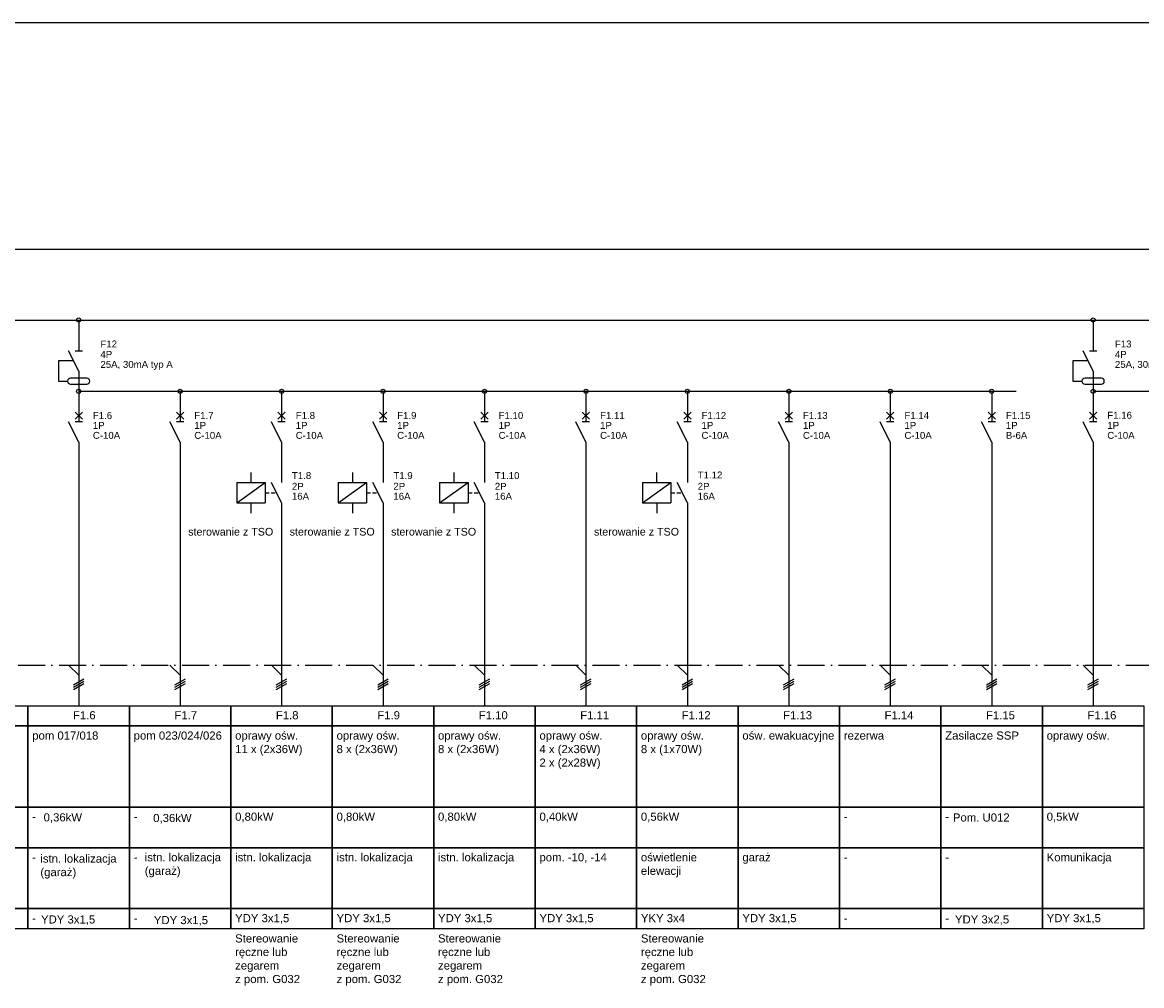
# Model space of a CAD drawing. Header units: centimetres. Extents: x -4250 to -484, y 169 to 6592.
# Tile 47 of 178: x -2413 to -2164, y 3177 to 3391. Entities that reach past the tile are written whole.
import ezdxf

# ---------------------------------------------------------------- set-up
doc = ezdxf.new("R2010")
doc.units = ezdxf.units.CM
doc.linetypes.add('ACAD_ISO10W100', pattern=[18, 12, -3, 0, -3])
doc.linetypes.add('DASHED', pattern=[19.05, 12.7, -6.35])
doc.layers.add('1', color=7, linetype='Continuous')
doc.styles.add('ARIAL', font='arial.ttf')

msp = doc.modelspace()

# ---------------------------------------------------------------- linework, layer by layer
msp.add_line((-2690.9066, 3390.6448), (-1448.4185, 3390.6448))
at = {"linetype": 'ACAD_ISO10W100', "ltscale": 0.5}
msp.add_lwpolyline([(-2622.9619, 3248.108), (-1530.0583, 3248.108)], dxfattribs=at)
at = {"color": 4}
for points in [[(-2433.9619, 3239.099), (-2411.4619, 3239.099), (-2411.4619, 3234.599), (-2433.9619, 3234.599), (-2433.9619, 3239.099)], [(-2411.4619, 3239.099), (-2388.9619, 3239.099), (-2388.9619, 3234.599), (-2411.4619, 3234.599), (-2411.4619, 3239.099)], [(-2388.9619, 3239.099), (-2366.4619, 3239.099), (-2366.4619, 3234.599), (-2388.9619, 3234.599), (-2388.9619, 3239.099)], [(-2366.4619, 3239.099), (-2343.9619, 3239.099), (-2343.9619, 3234.599), (-2366.4619, 3234.599), (-2366.4619, 3239.099)], [(-2343.9619, 3239.099), (-2321.4619, 3239.099), (-2321.4619, 3234.599), (-2343.9619, 3234.599), (-2343.9619, 3239.099)], [(-2321.4619, 3239.099), (-2298.9619, 3239.099), (-2298.9619, 3234.599), (-2321.4619, 3234.599), (-2321.4619, 3239.099)], [(-2298.9619, 3239.099), (-2276.4619, 3239.099), (-2276.4619, 3234.599), (-2298.9619, 3234.599), (-2298.9619, 3239.099)], [(-2276.4619, 3239.099), (-2253.9619, 3239.099), (-2253.9619, 3234.599), (-2276.4619, 3234.599), (-2276.4619, 3239.099)], [(-2253.9619, 3239.099), (-2231.4619, 3239.099), (-2231.4619, 3234.599), (-2253.9619, 3234.599), (-2253.9619, 3239.099)], [(-2231.4619, 3239.099), (-2208.9619, 3239.099), (-2208.9619, 3234.599), (-2231.4619, 3234.599), (-2231.4619, 3239.099)], [(-2208.9619, 3239.099), (-2186.4619, 3239.099), (-2186.4619, 3234.599), (-2208.9619, 3234.599), (-2208.9619, 3239.099)], [(-2433.9619, 3234.599), (-2411.4619, 3234.599), (-2411.4619, 3216.599), (-2433.9619, 3216.599), (-2433.9619, 3234.599)], [(-2411.4619, 3234.599), (-2388.9619, 3234.599), (-2388.9619, 3216.599), (-2411.4619, 3216.599), (-2411.4619, 3234.599)], [(-2388.9619, 3234.599), (-2366.4619, 3234.599), (-2366.4619, 3216.599), (-2388.9619, 3216.599), (-2388.9619, 3234.599)], [(-2366.4619, 3234.599), (-2343.9619, 3234.599), (-2343.9619, 3216.599), (-2366.4619, 3216.599), (-2366.4619, 3234.599)], [(-2343.9619, 3234.599), (-2321.4619, 3234.599), (-2321.4619, 3216.599), (-2343.9619, 3216.599), (-2343.9619, 3234.599)], [(-2321.4619, 3234.599), (-2298.9619, 3234.599), (-2298.9619, 3216.599), (-2321.4619, 3216.599), (-2321.4619, 3234.599)], [(-2298.9619, 3234.599), (-2276.4619, 3234.599), (-2276.4619, 3216.599), (-2298.9619, 3216.599), (-2298.9619, 3234.599)], [(-2276.4619, 3234.599), (-2253.9619, 3234.599), (-2253.9619, 3216.599), (-2276.4619, 3216.599), (-2276.4619, 3234.599)], [(-2253.9619, 3234.599), (-2231.4619, 3234.599), (-2231.4619, 3216.599), (-2253.9619, 3216.599), (-2253.9619, 3234.599)], [(-2231.4619, 3234.599), (-2208.9619, 3234.599), (-2208.9619, 3216.599), (-2231.4619, 3216.599), (-2231.4619, 3234.599)], [(-2208.9619, 3234.599), (-2186.4619, 3234.599), (-2186.4619, 3216.599), (-2208.9619, 3216.599), (-2208.9619, 3234.599)], [(-2433.9619, 3216.599), (-2411.4619, 3216.599), (-2411.4619, 3207.599), (-2433.9619, 3207.599), (-2433.9619, 3216.599)], [(-2411.4619, 3216.599), (-2388.9619, 3216.599), (-2388.9619, 3207.599), (-2411.4619, 3207.599), (-2411.4619, 3216.599)], [(-2388.9619, 3216.599), (-2366.4619, 3216.599), (-2366.4619, 3207.599), (-2388.9619, 3207.599), (-2388.9619, 3216.599)], [(-2366.4619, 3216.599), (-2343.9619, 3216.599), (-2343.9619, 3207.599), (-2366.4619, 3207.599), (-2366.4619, 3216.599)], [(-2343.9619, 3216.599), (-2321.4619, 3216.599), (-2321.4619, 3207.599), (-2343.9619, 3207.599), (-2343.9619, 3216.599)], [(-2321.4619, 3216.599), (-2298.9619, 3216.599), (-2298.9619, 3207.599), (-2321.4619, 3207.599), (-2321.4619, 3216.599)], [(-2298.9619, 3216.599), (-2276.4619, 3216.599), (-2276.4619, 3207.599), (-2298.9619, 3207.599), (-2298.9619, 3216.599)], [(-2276.4619, 3216.599), (-2253.9619, 3216.599), (-2253.9619, 3207.599), (-2276.4619, 3207.599), (-2276.4619, 3216.599)], [(-2253.9619, 3216.599), (-2231.4619, 3216.599), (-2231.4619, 3207.599), (-2253.9619, 3207.599), (-2253.9619, 3216.599)], [(-2231.4619, 3216.599), (-2208.9619, 3216.599), (-2208.9619, 3207.599), (-2231.4619, 3207.599), (-2231.4619, 3216.599)], [(-2208.9619, 3216.599), (-2186.4619, 3216.599), (-2186.4619, 3207.599), (-2208.9619, 3207.599), (-2208.9619, 3216.599)], [(-2433.9619, 3207.599), (-2411.4619, 3207.599), (-2411.4619, 3194.099), (-2433.9619, 3194.099), (-2433.9619, 3207.599)], [(-2411.4619, 3207.599), (-2388.9619, 3207.599), (-2388.9619, 3194.099), (-2411.4619, 3194.099), (-2411.4619, 3207.599)], [(-2388.9619, 3207.599), (-2366.4619, 3207.599), (-2366.4619, 3194.099), (-2388.9619, 3194.099), (-2388.9619, 3207.599)], [(-2366.4619, 3207.599), (-2343.9619, 3207.599), (-2343.9619, 3194.099), (-2366.4619, 3194.099), (-2366.4619, 3207.599)], [(-2343.9619, 3207.599), (-2321.4619, 3207.599), (-2321.4619, 3194.099), (-2343.9619, 3194.099), (-2343.9619, 3207.599)], [(-2321.4619, 3207.599), (-2298.9619, 3207.599), (-2298.9619, 3194.099), (-2321.4619, 3194.099), (-2321.4619, 3207.599)], [(-2298.9619, 3207.599), (-2276.4619, 3207.599), (-2276.4619, 3194.099), (-2298.9619, 3194.099), (-2298.9619, 3207.599)], [(-2276.4619, 3207.599), (-2253.9619, 3207.599), (-2253.9619, 3194.099), (-2276.4619, 3194.099), (-2276.4619, 3207.599)], [(-2253.9619, 3207.599), (-2231.4619, 3207.599), (-2231.4619, 3194.099), (-2253.9619, 3194.099), (-2253.9619, 3207.599)], [(-2231.4619, 3207.599), (-2208.9619, 3207.599), (-2208.9619, 3194.099), (-2231.4619, 3194.099), (-2231.4619, 3207.599)], [(-2208.9619, 3207.599), (-2186.4619, 3207.599), (-2186.4619, 3194.099), (-2208.9619, 3194.099), (-2208.9619, 3207.599)], [(-2433.9619, 3194.099), (-2411.4619, 3194.099), (-2411.4619, 3189.599), (-2433.9619, 3189.599), (-2433.9619, 3194.099)], [(-2411.4619, 3194.099), (-2388.9619, 3194.099), (-2388.9619, 3189.599), (-2411.4619, 3189.599), (-2411.4619, 3194.099)], [(-2388.9619, 3194.099), (-2366.4619, 3194.099), (-2366.4619, 3189.599), (-2388.9619, 3189.599), (-2388.9619, 3194.099)], [(-2366.4619, 3194.099), (-2343.9619, 3194.099), (-2343.9619, 3189.599), (-2366.4619, 3189.599), (-2366.4619, 3194.099)], [(-2343.9619, 3194.099), (-2321.4619, 3194.099), (-2321.4619, 3189.599), (-2343.9619, 3189.599), (-2343.9619, 3194.099)], [(-2321.4619, 3194.099), (-2298.9619, 3194.099), (-2298.9619, 3189.599), (-2321.4619, 3189.599), (-2321.4619, 3194.099)], [(-2298.9619, 3194.099), (-2276.4619, 3194.099), (-2276.4619, 3189.599), (-2298.9619, 3189.599), (-2298.9619, 3194.099)], [(-2276.4619, 3194.099), (-2253.9619, 3194.099), (-2253.9619, 3189.599), (-2276.4619, 3189.599), (-2276.4619, 3194.099)], [(-2253.9619, 3194.099), (-2231.4619, 3194.099), (-2231.4619, 3189.599), (-2253.9619, 3189.599), (-2253.9619, 3194.099)], [(-2231.4619, 3194.099), (-2208.9619, 3194.099), (-2208.9619, 3189.599), (-2231.4619, 3189.599), (-2231.4619, 3194.099)], [(-2208.9619, 3194.099), (-2186.4619, 3194.099), (-2186.4619, 3189.599), (-2208.9619, 3189.599), (-2208.9619, 3194.099)]]:
    msp.add_lwpolyline(points, dxfattribs=at)
at = {"color": 1}
for points in [[(-2186.4619, 3239.099), (-2163.9619, 3239.099), (-2163.9619, 3234.599), (-2186.4619, 3234.599), (-2186.4619, 3239.099)], [(-2186.4619, 3234.599), (-2163.9619, 3234.599), (-2163.9619, 3216.599), (-2186.4619, 3216.599), (-2186.4619, 3234.599)], [(-2186.4619, 3216.599), (-2163.9619, 3216.599), (-2163.9619, 3207.599), (-2186.4619, 3207.599), (-2186.4619, 3216.599)], [(-2186.4619, 3207.599), (-2163.9619, 3207.599), (-2163.9619, 3194.099), (-2186.4619, 3194.099), (-2186.4619, 3207.599)], [(-2186.4619, 3194.099), (-2163.9619, 3194.099), (-2163.9619, 3189.599), (-2186.4619, 3189.599), (-2186.4619, 3194.099)]]:
    msp.add_lwpolyline(points, dxfattribs=at)
at = {"layer": '1'}
for p, q in [((-2625.2111, 3340.358), (-1530.0583, 3340.358)), ((-2564.657, 3324.6087), (-2018.7448, 3324.6087)), ((-2400.2119, 3308.8214), (-2192.3131, 3308.8214)), ((-2175.2119, 3308.8214), (-2052.8046, 3308.8214)), ((-2400.2119, 3293.8135), (-2400.2119, 3239.099)), ((-2377.7119, 3293.0714), (-2377.7119, 3239.099)), ((-2287.7119, 3293.0714), (-2287.7119, 3239.099)), ((-2242.7119, 3293.0714), (-2242.7119, 3239.099)), ((-2220.2119, 3293.0714), (-2220.2119, 3239.099)), ((-2197.7119, 3293.0714), (-2197.7119, 3239.099)), ((-2175.2119, 3293.0707), (-2175.2119, 3239.099)), ((-2355.2119, 3279.5714), (-2355.2119, 3239.099)), ((-2332.7119, 3279.5714), (-2332.7119, 3239.099)), ((-2310.2119, 3279.5714), (-2310.2119, 3239.099)), ((-2265.2119, 3279.5714), (-2265.2119, 3239.099)), ((-2402.4619, 3248.108), (-2400.2119, 3245.858)), ((-2379.9619, 3248.108), (-2377.7119, 3245.858)), ((-2357.4619, 3248.108), (-2355.2119, 3245.858)), ((-2334.9619, 3248.108), (-2332.7119, 3245.858)), ((-2312.4619, 3248.108), (-2310.2119, 3245.858)), ((-2289.9619, 3248.108), (-2287.7119, 3245.858)), ((-2267.4619, 3248.108), (-2265.2119, 3245.858)), ((-2244.9619, 3248.108), (-2242.7119, 3245.858)), ((-2222.4619, 3248.108), (-2220.2119, 3245.858)), ((-2199.9619, 3248.108), (-2197.7119, 3245.858)), ((-2177.4619, 3248.108), (-2175.2119, 3245.858)), ((-2401.3819, 3243.743), (-2399.0419, 3245.093)), ((-2401.3819, 3243.203), (-2399.0419, 3244.553)), ((-2378.8819, 3243.743), (-2376.5419, 3245.093)), ((-2378.8819, 3243.203), (-2376.5419, 3244.553)), ((-2356.3819, 3243.743), (-2354.0419, 3245.093)), ((-2356.3819, 3243.203), (-2354.0419, 3244.553)), ((-2333.8819, 3243.743), (-2331.5419, 3245.093)), ((-2333.8819, 3243.203), (-2331.5419, 3244.553)), ((-2311.3819, 3243.743), (-2309.0419, 3245.093)), ((-2311.3819, 3243.203), (-2309.0419, 3244.553)), ((-2288.8819, 3243.743), (-2286.5419, 3245.093)), ((-2288.8819, 3243.203), (-2286.5419, 3244.553)), ((-2266.3819, 3243.743), (-2264.0419, 3245.093)), ((-2266.3819, 3243.203), (-2264.0419, 3244.553)), ((-2243.8819, 3243.743), (-2241.5419, 3245.093)), ((-2243.8819, 3243.203), (-2241.5419, 3244.553)), ((-2221.3819, 3243.743), (-2219.0419, 3245.093)), ((-2221.3819, 3243.203), (-2219.0419, 3244.553)), ((-2198.8819, 3243.743), (-2196.5419, 3245.093)), ((-2198.8819, 3243.203), (-2196.5419, 3244.553)), ((-2176.3819, 3243.743), (-2174.0419, 3245.093)), ((-2176.3819, 3243.203), (-2174.0419, 3244.553)), ((-2401.3819, 3242.663), (-2399.0419, 3244.013)), ((-2378.8819, 3242.663), (-2376.5419, 3244.013)), ((-2356.3819, 3242.663), (-2354.0419, 3244.013)), ((-2333.8819, 3242.663), (-2331.5419, 3244.013)), ((-2311.3819, 3242.663), (-2309.0419, 3244.013)), ((-2288.8819, 3242.663), (-2286.5419, 3244.013)), ((-2266.3819, 3242.663), (-2264.0419, 3244.013)), ((-2243.8819, 3242.663), (-2241.5419, 3244.013)), ((-2221.3819, 3242.663), (-2219.0419, 3244.013)), ((-2198.8819, 3242.663), (-2196.5419, 3244.013)), ((-2176.3819, 3242.663), (-2174.0419, 3244.013))]:
    msp.add_line(p, q, dxfattribs=at)
at = {"layer": '1', "color": 1}
for p, q in [((-2400.2119, 3324.6468), (-2400.2119, 3322.2764)), ((-2400.2119, 3324.5714), (-2400.2119, 3322.2764)), ((-2175.2119, 3324.6468), (-2175.2119, 3322.2764)), ((-2175.2119, 3324.5714), (-2175.2119, 3322.2764)), ((-2400.2119, 3322.3214), (-2400.2119, 3317.8214)), ((-2175.2119, 3322.3214), (-2175.2119, 3317.8214)), ((-2400.2119, 3313.3214), (-2402.4619, 3317.8214)), ((-2401.0219, 3317.8214), (-2399.4019, 3317.8214)), ((-2175.2119, 3313.3214), (-2177.4619, 3317.8214)), ((-2176.0219, 3317.8214), (-2174.4019, 3317.8214)), ((-2404.7119, 3315.5714), (-2404.7119, 3311.0714)), ((-2401.3369, 3315.5714), (-2404.7119, 3315.5714)), ((-2176.3369, 3315.5714), (-2179.7119, 3315.5714)), ((-2179.7119, 3315.5714), (-2179.7119, 3311.0714)), ((-2398.4119, 3311.7464), (-2402.0119, 3311.7464)), ((-2400.2119, 3313.3214), (-2400.2119, 3308.8214)), ((-2173.4119, 3311.7464), (-2177.0119, 3311.7464)), ((-2175.2119, 3313.3214), (-2175.2119, 3308.8214)), ((-2404.7119, 3311.0714), (-2402.6869, 3311.0714)), ((-2402.0119, 3310.3964), (-2398.4119, 3310.3964)), ((-2179.7119, 3311.0714), (-2177.6869, 3311.0714)), ((-2177.0119, 3310.3964), (-2173.4119, 3310.3964))]:
    msp.add_line(p, q, dxfattribs=at)
at = {"layer": '1', "color": 3}
for p, q in [((-2400.2119, 3308.8214), (-2400.2119, 3306.5264)), ((-2400.2119, 3306.5714), (-2400.2119, 3302.0714)), ((-2377.7119, 3308.8214), (-2377.7119, 3306.5264)), ((-2377.7119, 3306.5714), (-2377.7119, 3302.0714)), ((-2355.2119, 3308.8214), (-2355.2119, 3306.5264)), ((-2355.2119, 3306.5714), (-2355.2119, 3302.0714)), ((-2332.7119, 3308.8214), (-2332.7119, 3306.5264)), ((-2332.7119, 3306.5714), (-2332.7119, 3302.0714)), ((-2310.2119, 3308.8214), (-2310.2119, 3306.5264)), ((-2310.2119, 3306.5714), (-2310.2119, 3302.0714)), ((-2287.7119, 3308.8214), (-2287.7119, 3306.5264)), ((-2287.7119, 3306.5714), (-2287.7119, 3302.0714)), ((-2265.2119, 3308.8214), (-2265.2119, 3306.5264)), ((-2265.2119, 3306.5714), (-2265.2119, 3302.0714)), ((-2242.7119, 3308.8214), (-2242.7119, 3306.5264)), ((-2242.7119, 3306.5714), (-2242.7119, 3302.0714)), ((-2220.2119, 3308.8214), (-2220.2119, 3306.5264)), ((-2220.2119, 3306.5714), (-2220.2119, 3302.0714)), ((-2197.7119, 3308.8214), (-2197.7119, 3306.5264)), ((-2197.7119, 3306.5714), (-2197.7119, 3302.0714)), ((-2175.2119, 3308.8207), (-2175.2119, 3306.5257)), ((-2175.2119, 3306.5707), (-2175.2119, 3302.0707)), ((-2399.4019, 3302.6114), (-2401.0219, 3304.2314)), ((-2401.0219, 3302.6114), (-2399.4019, 3304.2314)), ((-2378.5219, 3302.6114), (-2376.9019, 3304.2314)), ((-2376.9019, 3302.6114), (-2378.5219, 3304.2314)), ((-2356.0219, 3302.6114), (-2354.4019, 3304.2314)), ((-2354.4019, 3302.6114), (-2356.0219, 3304.2314)), ((-2331.9019, 3302.6114), (-2333.5219, 3304.2314)), ((-2333.5219, 3302.6114), (-2331.9019, 3304.2314)), ((-2311.0219, 3302.6114), (-2309.4019, 3304.2314)), ((-2309.4019, 3302.6114), (-2311.0219, 3304.2314)), ((-2288.5219, 3302.6114), (-2286.9019, 3304.2314)), ((-2286.9019, 3302.6114), (-2288.5219, 3304.2314)), ((-2264.4019, 3302.6114), (-2266.0219, 3304.2314)), ((-2266.0219, 3302.6114), (-2264.4019, 3304.2314)), ((-2243.5219, 3302.6114), (-2241.9019, 3304.2314)), ((-2241.9019, 3302.6114), (-2243.5219, 3304.2314)), ((-2221.0219, 3302.6114), (-2219.4019, 3304.2314)), ((-2219.4019, 3302.6114), (-2221.0219, 3304.2314)), ((-2198.5219, 3302.6114), (-2196.9019, 3304.2314)), ((-2196.9019, 3302.6114), (-2198.5219, 3304.2314)), ((-2176.0219, 3302.6107), (-2174.4019, 3304.2307)), ((-2174.4019, 3302.6107), (-2176.0219, 3304.2307)), ((-2400.2119, 3297.5714), (-2402.4619, 3302.0714)), ((-2399.4019, 3302.0714), (-2401.0219, 3302.0714)), ((-2377.7119, 3297.5714), (-2379.9619, 3302.0714)), ((-2376.9019, 3302.0714), (-2378.5219, 3302.0714)), ((-2355.2119, 3297.5714), (-2357.4619, 3302.0714)), ((-2354.4019, 3302.0714), (-2356.0219, 3302.0714)), ((-2332.7119, 3297.5714), (-2334.9619, 3302.0714)), ((-2331.9019, 3302.0714), (-2333.5219, 3302.0714)), ((-2310.2119, 3297.5714), (-2312.4619, 3302.0714)), ((-2309.4019, 3302.0714), (-2311.0219, 3302.0714)), ((-2287.7119, 3297.5714), (-2289.9619, 3302.0714)), ((-2286.9019, 3302.0714), (-2288.5219, 3302.0714)), ((-2265.2119, 3297.5714), (-2267.4619, 3302.0714)), ((-2264.4019, 3302.0714), (-2266.0219, 3302.0714)), ((-2242.7119, 3297.5714), (-2244.9619, 3302.0714)), ((-2241.9019, 3302.0714), (-2243.5219, 3302.0714)), ((-2220.2119, 3297.5714), (-2222.4619, 3302.0714)), ((-2219.4019, 3302.0714), (-2221.0219, 3302.0714)), ((-2197.7119, 3297.5714), (-2199.9619, 3302.0714)), ((-2196.9019, 3302.0714), (-2198.5219, 3302.0714)), ((-2175.2119, 3297.5707), (-2177.4619, 3302.0707)), ((-2174.4019, 3302.0707), (-2176.0219, 3302.0707)), ((-2400.2119, 3297.5714), (-2400.2119, 3293.0714)), ((-2377.7119, 3297.5714), (-2377.7119, 3293.0714)), ((-2355.2119, 3297.5714), (-2355.2119, 3293.0714)), ((-2332.7119, 3297.5714), (-2332.7119, 3293.0714)), ((-2310.2119, 3297.5714), (-2310.2119, 3293.0714)), ((-2287.7119, 3297.5714), (-2287.7119, 3293.0714)), ((-2265.2119, 3297.5714), (-2265.2119, 3293.0714)), ((-2242.7119, 3297.5714), (-2242.7119, 3293.0714)), ((-2220.2119, 3297.5714), (-2220.2119, 3293.0714)), ((-2197.7119, 3297.5714), (-2197.7119, 3293.0714)), ((-2175.2119, 3297.5707), (-2175.2119, 3293.0707)), ((-2355.2119, 3293.0714), (-2355.2119, 3288.5714)), ((-2332.7119, 3293.0714), (-2332.7119, 3288.5714)), ((-2310.2119, 3293.0714), (-2310.2119, 3288.5714)), ((-2362.0069, 3290.8214), (-2362.0069, 3288.5714)), ((-2339.5069, 3290.8214), (-2339.5069, 3288.5714)), ((-2317.0069, 3290.8214), (-2317.0069, 3288.5714)), ((-2365.1569, 3288.5714), (-2358.8569, 3288.5714)), ((-2365.1569, 3288.5714), (-2365.1569, 3284.0714)), ((-2358.8569, 3288.5714), (-2358.8569, 3284.0714)), ((-2355.2119, 3284.0714), (-2357.4619, 3288.5714)), ((-2342.6569, 3288.5714), (-2342.6569, 3284.0714)), ((-2342.6569, 3288.5714), (-2336.3569, 3288.5714)), ((-2336.3569, 3288.5714), (-2336.3569, 3284.0714)), ((-2332.7119, 3284.0714), (-2334.9619, 3288.5714)), ((-2320.1569, 3288.5714), (-2313.8569, 3288.5714)), ((-2320.1569, 3288.5714), (-2320.1569, 3284.0714)), ((-2313.8569, 3288.5714), (-2313.8569, 3284.0714)), ((-2310.2119, 3284.0714), (-2312.4619, 3288.5714)), ((-2365.1569, 3284.0714), (-2358.8569, 3284.0714)), ((-2362.0069, 3284.0714), (-2362.0069, 3281.8214)), ((-2355.2119, 3284.0714), (-2355.2119, 3279.5714)), ((-2342.6569, 3284.0714), (-2336.3569, 3284.0714)), ((-2339.5069, 3284.0714), (-2339.5069, 3281.8214)), ((-2332.7119, 3284.0714), (-2332.7119, 3279.5714)), ((-2320.1569, 3284.0714), (-2313.8569, 3284.0714)), ((-2317.0069, 3284.0714), (-2317.0069, 3281.8214)), ((-2310.2119, 3284.0714), (-2310.2119, 3279.5714))]:
    msp.add_line(p, q, dxfattribs=at)
at = {"layer": '1', "color": 42}
for p, q in [((-2265.2119, 3293.0714), (-2265.2119, 3288.5714)), ((-2272.0069, 3288.5714), (-2272.0069, 3290.8214)), ((-2275.1569, 3288.5714), (-2275.1569, 3284.0714)), ((-2275.1569, 3288.5714), (-2268.8569, 3288.5714)), ((-2268.8569, 3288.5714), (-2268.8569, 3284.0714)), ((-2265.2119, 3284.0714), (-2267.4619, 3288.5714)), ((-2275.1569, 3284.0714), (-2268.8569, 3284.0714)), ((-2272.0069, 3284.0714), (-2272.0069, 3281.8214)), ((-2265.2119, 3284.0714), (-2265.2119, 3279.5714))]:
    msp.add_line(p, q, dxfattribs=at)
at = {"layer": '1', "color": 3}
for points in [[(-2365.1569, 3284.0714), (-2358.8569, 3288.5714)], [(-2342.6569, 3284.0714), (-2336.3569, 3288.5714)], [(-2320.1569, 3284.0714), (-2313.8569, 3288.5714)]]:
    msp.add_lwpolyline(points, dxfattribs=at)
at = {"layer": '1', "color": 42}
msp.add_lwpolyline([(-2275.1569, 3284.0714), (-2268.8569, 3288.5714)], dxfattribs=at)
at = {"layer": '1', "color": 3, "linetype": 'DASHED', "ltscale": 0.07}
for points in [[(-2358.8569, 3286.3214), (-2356.3369, 3286.3214)], [(-2336.3569, 3286.3214), (-2333.8369, 3286.3214)], [(-2313.8569, 3286.3214), (-2311.3369, 3286.3214)]]:
    msp.add_lwpolyline(points, dxfattribs=at)
at = {"layer": '1', "color": 42, "linetype": 'DASHED', "ltscale": 0.07}
msp.add_lwpolyline([(-2268.8569, 3286.3214), (-2266.3369, 3286.3214)], dxfattribs=at)
at = {"layer": '1', "color": 1}
for centre, start, end in [((-2402.0119, 3311.0714), 90, 270), ((-2398.4119, 3311.0714), 270, 90), ((-2177.0119, 3311.0714), 90, 270), ((-2173.4119, 3311.0714), 270, 90)]:
    msp.add_arc(centre, 0.675, start, end, dxfattribs=at)
at = {"layer": 'Defpoints', "color": 1, "linetype": 'Continuous'}
for centre in [(-2400.2119, 3324.6468), (-2175.2119, 3324.6468)]:
    msp.add_circle(centre, 0.45, dxfattribs=at)
at = {"layer": 'Defpoints', "color": 3, "linetype": 'Continuous'}
for centre in [(-2400.2119, 3308.8214), (-2377.7119, 3308.8214), (-2355.2119, 3308.8214), (-2332.7119, 3308.8214), (-2310.2119, 3308.8214), (-2287.7119, 3308.8214), (-2265.2119, 3308.8214), (-2242.7119, 3308.8214), (-2220.2119, 3308.8214), (-2197.7119, 3308.8214), (-2175.2119, 3308.8207)]:
    msp.add_circle(centre, 0.45, dxfattribs=at)

# ---------------------------------------------------------------- texts
at = {"color": 4, "style": 'ARIAL'}
for s, p in [('F1.6', (-2401.4809, 3236.084)), ('F1.7', (-2378.9809, 3236.084)), ('F1.8', (-2356.4809, 3236.084)), ('F1.9', (-2333.9809, 3236.084)), ('F1.10', (-2311.4809, 3236.084)), ('F1.11', (-2288.9809, 3236.084)), ('F1.12', (-2266.4809, 3236.084)), ('F1.13', (-2243.9809, 3236.084)), ('F1.14', (-2221.4809, 3236.084)), ('F1.15', (-2198.9809, 3236.084))]:
    msp.add_text(s, height=1.8, dxfattribs=at).set_placement(p)
at = {"color": 1, "style": 'ARIAL'}
msp.add_text('F1.16', height=1.8, dxfattribs=at).set_placement((-2176.4809, 3236.084))
at = {"color": 4, "linetype": 'Continuous', "char_height": 1.8, "width": 27.81648, "attachment_point": 1, "style": 'ARIAL'}
for s, insert in [('pom 017/018', (-2410.5169, 3233.384)), ('pom 023/024/026', (-2388.0169, 3233.384)), ('{\\fArial|b0|i0|c238|p34;oprawy ośw.\\P11 x (2x36W)}', (-2365.5169, 3233.384)), ('{\\fArial|b0|i0|c238|p34;oprawy ośw.\\P8 x (2x36W)}', (-2343.0169, 3233.384)), ('{\\fArial|b0|i0|c238|p34;oprawy ośw.\\P8 x (2x36W)}', (-2320.5169, 3233.384)), ('{\\fArial|b0|i0|c238|p34;oprawy ośw.\\P4 x (2x36W)\\P2 x (2x28W)}', (-2298.0169, 3233.384)), ('{\\fArial|b0|i0|c238|p34;oprawy ośw.\\P8 x (1x70W)}', (-2275.5169, 3233.384)), ('ośw. ewakuacyjne', (-2253.0169, 3233.384)), ('{\\fArial|b0|i0|c238|p34;rezerwa}', (-2230.5169, 3233.384)), ('Zasilacze SSP', (-2208.0169, 3233.384)), ('{\\fArial|b0|i0|c238|p34;0,36kW}', (-2407.989, 3215.2395)), ('{\\fArial|b0|i0|c238|p34;0,36kW}', (-2383.6845, 3215.095)), ('{\\fArial|b0|i0|c238|p34;0,80kW}', (-2365.5169, 3215.384)), ('{\\fArial|b0|i0|c238|p34;0,80kW}', (-2343.0169, 3215.384)), ('{\\fArial|b0|i0|c238|p34;0,80kW}', (-2320.5169, 3215.384)), ('{\\fArial|b0|i0|c238|p34;0,40kW}', (-2298.0169, 3215.384)), ('{\\fArial|b0|i0|c238|p34;0,56kW}', (-2275.5169, 3215.384)), ('Pom. U012', (-2206.3142, 3215.211)), ('{\\fArial|b0|i0|c238|p34;-}', (-2410.5169, 3215.384)), ('{\\fArial|b0|i0|c238|p34;-}', (-2388.0169, 3215.384)), ('{\\fArial|b0|i0|c238|p34;-}', (-2230.5169, 3215.384)), ('{\\fArial|b0|i0|c238|p34;-}', (-2208.0169, 3215.384)), ('{\\fArial|b0|i0|c238|p34;-}', (-2410.5169, 3206.384)), ('\\fArial|b0|i0|c238|p34;istn. lokalizacja\\P(garaż)', (-2408.7124, 3206.095)), ('{\\fArial|b0|i0|c238|p34;-}', (-2388.0169, 3206.384)), ('\\fArial|b0|i0|c238|p34;istn. lokalizacja\\P(garaż)', (-2385.5652, 3206.384)), ('\\fArial|b0|i0|c238|p34;istn. lokalizacja', (-2365.5169, 3206.384)), ('\\fArial|b0|i0|c238|p34;istn. lokalizacja', (-2343.0169, 3206.384)), ('\\fArial|b0|i0|c238|p34;istn. lokalizacja', (-2320.5169, 3206.384)), ('{\\fArial|b0|i0|c238|p34;pom. -10, -14}', (-2298.0169, 3206.384)), ('{\\fArial|b0|i0|c238|p34;oświetlenie\\Pelewacji}', (-2275.5169, 3206.384)), ('garaż', (-2253.0169, 3206.384)), ('{\\fArial|b0|i0|c238|p34;-}', (-2230.5169, 3206.384)), ('{\\fArial|b0|i0|c238|p34;-}', (-2208.0169, 3206.384)), ('{\\fArial|b0|i0|c238|p34;YDY 3x1,5}', (-2408.5677, 3192.595)), ('{\\fArial|b0|i0|c238|p34;YDY 3x1,5}', (-2383.5398, 3192.4505)), ('{\\fArial|b0|i0|c238|p34;YDY 3x1,5}', (-2365.5169, 3192.884)), ('{\\fArial|b0|i0|c238|p34;YDY 3x1,5}', (-2343.0169, 3192.884)), ('{\\fArial|b0|i0|c238|p34;YDY 3x1,5}', (-2320.5169, 3192.884)), ('{\\fArial|b0|i0|c238|p34;YDY 3x1,5}', (-2298.0169, 3192.884)), ('{\\fArial|b0|i0|c238|p34;YKY 3x4}', (-2275.5169, 3192.884)), ('{\\fArial|b0|i0|c238|p34;YDY 3x1,5}', (-2253.0169, 3192.884)), ('YDY 3x2,5', (-2205.8595, 3192.601)), ('{\\fArial|b0|i0|c238|p34;-}', (-2410.5169, 3192.884)), ('{\\fArial|b0|i0|c238|p34;-}', (-2388.0169, 3192.884)), ('{\\fArial|b0|i0|c238|p34;-}', (-2230.5169, 3192.884)), ('{\\fArial|b0|i0|c238|p34;-}', (-2208.0169, 3192.884)), ('\\fArial|b0|i0|c238|p34;Stereowanie\\Pręczne lub\\Pzegarem\\Pz pom. G032', (-2365.5169, 3188.384)), ('\\fArial|b0|i0|c238|p34;Stereowanie\\Pręczne lub\\Pzegarem\\Pz pom. G032', (-2343.0169, 3188.384)), ('\\fArial|b0|i0|c238|p34;Stereowanie\\Pręczne lub\\Pzegarem\\Pz pom. G032', (-2320.5169, 3188.384)), ('\\fArial|b0|i0|c238|p34;Stereowanie\\Pręczne lub\\Pzegarem\\Pz pom. G032', (-2275.5169, 3188.384))]:
    msp.add_mtext(s, dxfattribs=dict(at, insert=insert))
at = {"color": 1, "linetype": 'Continuous', "char_height": 1.8, "width": 27.81648, "attachment_point": 1, "style": 'ARIAL'}
for s, insert in [('\\fArial|b0|i0|c238|p34;oprawy ośw.', (-2185.5169, 3233.384)), ('\\fArial|b0|i0|c238|p34;0,5kW', (-2185.5169, 3215.384)), ('\\fArial|b0|i0|c238|p34;Komunikacja', (-2185.5169, 3206.384)), ('{\\fArial|b0|i0|c238|p34;YDY 3x1,5}', (-2185.5169, 3192.884))]:
    msp.add_mtext(s, dxfattribs=dict(at, insert=insert))
at = {"layer": '1', "color": 1, "style": 'ARIAL'}
for s, p in [('F12', (-2395.3879, 3318.5604)), ('F13', (-2170.3879, 3318.5604)), ('4P', (-2395.3879, 3316.2464)), ('4P', (-2170.3879, 3316.2464)), ('25A, 30mA typ A', (-2395.3879, 3314.0299)), ('25A, 30mA typ A', (-2170.3879, 3314.0299))]:
    msp.add_text(s, height=1.53, dxfattribs=at).set_placement(p)
at = {"layer": '1', "color": 3, "style": 'ARIAL'}
for s, height, p in [('F1.6', 1.53, (-2397.0709, 3302.6989)), ('F1.7', 1.53, (-2374.5709, 3302.6989)), ('F1.8', 1.53, (-2352.0709, 3302.6989)), ('F1.9', 1.53, (-2329.5709, 3302.6989)), ('F1.10', 1.53, (-2307.0709, 3302.6989)), ('F1.11', 1.53, (-2284.5709, 3302.6989)), ('F1.12', 1.53, (-2262.0709, 3302.6989)), ('F1.13', 1.53, (-2239.5709, 3302.6989)), ('F1.14', 1.53, (-2217.0709, 3302.6989)), ('F1.15', 1.53, (-2194.5709, 3302.6989)), ('F1.16', 1.53, (-2172.0709, 3302.7548)), ('1P', 1.53, (-2397.0709, 3300.4964)), ('1P', 1.53, (-2374.5709, 3300.4964)), ('1P', 1.53, (-2352.0709, 3300.4964)), ('1P', 1.53, (-2329.5709, 3300.4964)), ('1P', 1.53, (-2307.0709, 3300.4964)), ('1P', 1.53, (-2284.5709, 3300.4964)), ('1P', 1.53, (-2262.0709, 3300.4964)), ('1P', 1.53, (-2239.5709, 3300.4964)), ('1P', 1.53, (-2217.0709, 3300.4964)), ('1P', 1.53, (-2194.5709, 3300.4964)), ('1P', 1.53, (-2172.0709, 3300.4957)), ('C-10A', 1.53, (-2397.0709, 3298.2914)), ('C-10A', 1.53, (-2374.5709, 3298.2914)), ('C-10A', 1.53, (-2352.0709, 3298.2914)), ('C-10A', 1.53, (-2329.5709, 3298.2914)), ('C-10A', 1.53, (-2307.0709, 3298.2914)), ('C-10A', 1.53, (-2284.5709, 3298.2914)), ('C-10A', 1.53, (-2262.0709, 3298.2914)), ('C-10A', 1.53, (-2239.5709, 3298.2914)), ('C-10A', 1.53, (-2217.0709, 3298.2914)), ('B-6A', 1.53, (-2194.5709, 3298.2914)), ('C-10A', 1.53, (-2172.0709, 3298.2907)), ('T1.8', 1.53, (-2352.9169, 3289.3737)), ('T1.9', 1.53, (-2330.4169, 3289.3737)), ('T1.10', 1.53, (-2307.9169, 3289.3737)), ('2P', 1.53, (-2352.9169, 3286.9964)), ('2P', 1.53, (-2330.4169, 3286.9964)), ('2P', 1.53, (-2307.9169, 3286.9964)), ('16A', 1.53, (-2352.9169, 3284.7914)), ('16A', 1.53, (-2330.4169, 3284.7914)), ('16A', 1.53, (-2307.9169, 3284.7914)), ('sterowanie z TSO', 1.7, (-2375.9259, 3276.8313)), ('sterowanie z TSO', 1.7, (-2353.4259, 3276.8313)), ('sterowanie z TSO', 1.7, (-2330.9259, 3276.8313))]:
    msp.add_text(s, height=height, dxfattribs=at).set_placement(p)
at = {"layer": '1', "color": 42, "style": 'ARIAL'}
for s, height, p in [('T1.12', 1.53, (-2262.9169, 3289.5049)), ('2P', 1.53, (-2262.9169, 3286.9964)), ('16A', 1.53, (-2262.9169, 3284.7914)), ('sterowanie z TSO', 1.7, (-2285.9259, 3276.8313))]:
    msp.add_text(s, height=height, dxfattribs=at).set_placement(p)

doc.saveas('drawing.dxf')
